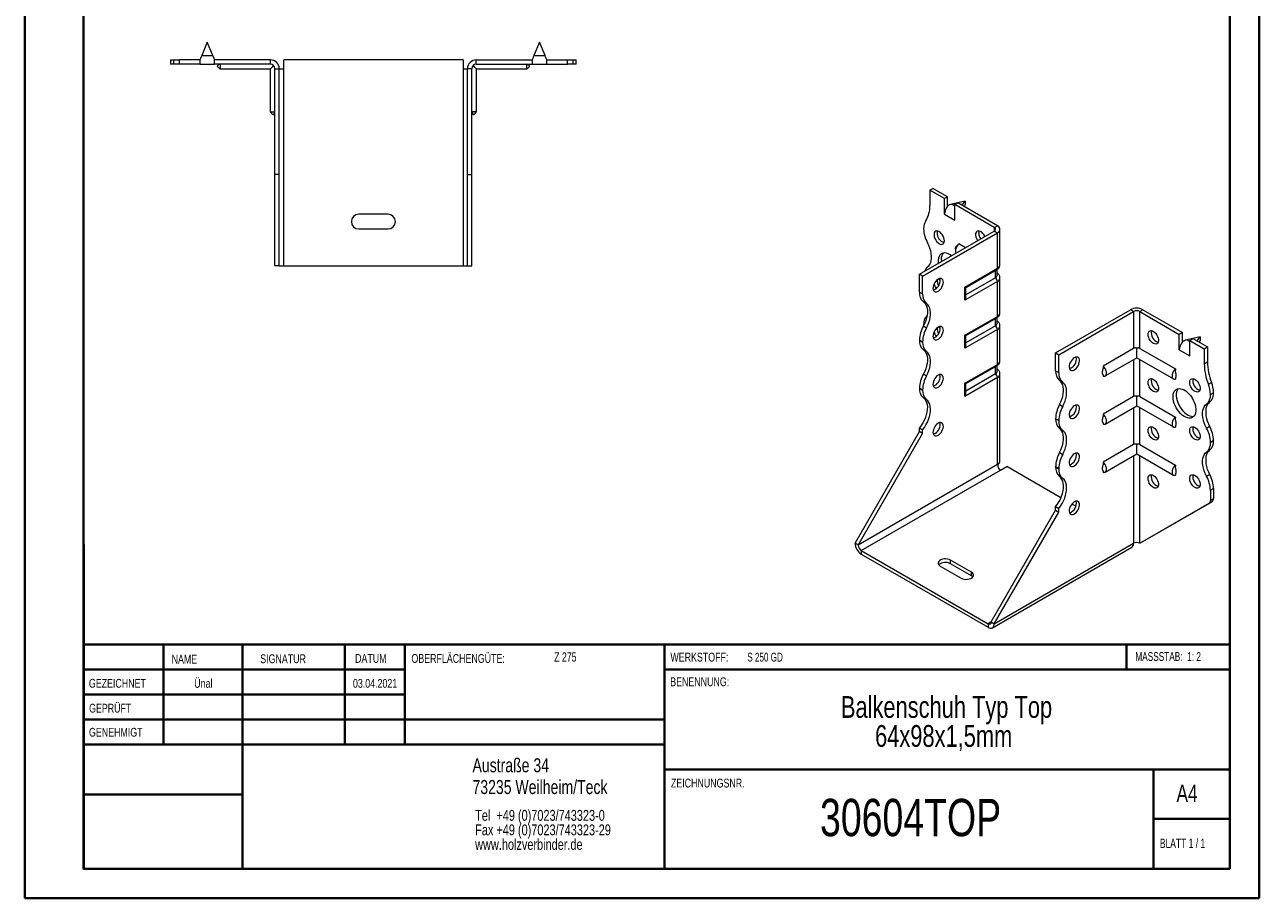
# Model space of a CAD drawing. Header units: millimetres. Extents: x 0 to 210, y 0 to 297.
# Tile 1 of 2: x 0 to 210, y 0 to 149. Entities that reach past the tile are written whole.
import ezdxf

# ---------------------------------------------------------------- set-up
doc = ezdxf.new("R2010")
doc.units = ezdxf.units.MM
doc.styles.add('SLDTEXTSTYLE0', font='TXT', dxfattribs={"width": 0.75})
doc.styles.add('SLDTEXTSTYLE1', font='TXT', dxfattribs={"width": 0.681818})
doc.styles.add('SLDTEXTSTYLE2', font='TXT', dxfattribs={"width": 0.7})
doc.styles.add('SLDTEXTSTYLE3', font='TXT', dxfattribs={"width": 0.6875})

# ---------------------------------------------------------------- blocks, each defined once
blk = doc.blocks.new('SW_NOTE_0')
at = {"color": 0, "linetype": 'Continuous', "lineweight": 0, "char_height": 1.8521, "attachment_point": 1, "style": 'SLDTEXTSTYLE0'}
for s, insert in [('Tel  +49 (0)7023/743323-0', (0, 2.39)), ('Fax +49 (0)7023/743323-29', (0, -0.08)), ('www.holzverbinder.de', (0, -2.55))]:
    blk.add_mtext(s, dxfattribs=dict(at, insert=insert))
blk = doc.blocks.new('SW_NOTE_1')
at = {"color": 0, "linetype": 'Continuous', "lineweight": 0, "char_height": 3.7042, "attachment_point": 2, "style": 'SLDTEXTSTYLE0'}
for s, insert in [('Balkenschuh Typ Top', (24.66, 4.77)), ('64x98x1,5mm', (24.17, -0.16))]:
    blk.add_mtext(s, dxfattribs=dict(at, insert=insert))

msp = doc.modelspace()

# ---------------------------------------------------------------- linework, layer by layer
at = {"color": 7, "linetype": 'Continuous', "lineweight": 40}
for p, q in [((0.08, 0.21), (0.08, 297.21)), ((210.08, 0.21), (210.08, 297.21)), ((10.08, 5.21), (10.08, 292.21)), ((205.08, 5.21), (205.08, 292.21)), ((10.11, 60.37), (10.11, 5.12)), ((205.08, 43.37), (10.11, 43.37)), ((23.71, 43.37), (23.71, 26.37)), ((37.1, 43.37), (37.1, 5.12)), ((54.51, 43.37), (54.51, 26.37)), ((64.71, 26.37), (64.71, 43.37)), ((108.91, 43.37), (108.91, 5.12)), ((187.47, 39.12), (187.47, 43.37)), ((64.71, 39.1), (10.11, 39.1)), ((205.08, 39.12), (108.91, 39.12)), ((64.71, 34.87), (10.11, 34.87)), ((108.91, 30.62), (10.11, 30.62)), ((108.91, 26.37), (10.11, 26.37)), ((108.91, 22.12), (205.08, 22.12)), ((192.08, 5.21), (192.08, 22.21)), ((37.1, 17.87), (10.11, 17.87)), ((10.11, 13.71), (10.08, 13.71)), ((205.08, 13.71), (192.08, 13.71)), ((10.11, 9.46), (10.08, 9.46)), ((10.08, 5.21), (205.08, 5.21)), ((205.08, 5.21), (180.99, 5.21)), ((0.08, 0.21), (210.08, 0.21))]:
    msp.add_line(p, q, dxfattribs=at)
at = {"color": 7, "linetype": 'Continuous', "lineweight": 15}
for p, q in [((31.14, 145.74), (30.2, 143.49)), ((32.08, 143.49), (31.14, 145.74)), ((87.64, 145.74), (86.7, 143.49)), ((88.58, 143.49), (87.64, 145.74)), ((30.2, 143.49), (32.08, 143.49)), ((86.7, 143.49), (88.58, 143.49)), ((24.89, 142.74), (24.89, 141.99)), ((24.89, 142.74), (25.39, 142.74)), ((25.39, 141.99), (24.89, 141.99)), ((25.39, 142.74), (25.39, 141.99)), ((25.39, 142.74), (26.39, 142.74)), ((26.39, 141.99), (25.39, 141.99)), ((26.39, 141.99), (26.39, 142.74)), ((29.89, 142.74), (26.39, 142.74)), ((29.89, 141.99), (26.39, 141.99)), ((29.89, 142.74), (29.89, 141.99)), ((29.89, 141.99), (32.39, 141.99)), ((41.89, 142.74), (32.39, 142.74)), ((32.39, 141.99), (32.39, 142.74)), ((41.89, 141.99), (32.39, 141.99)), ((33.34, 141.19), (41.84, 141.19)), ((41.84, 141.19), (41.84, 133.93)), ((41.89, 141.99), (41.89, 142.74)), ((42.64, 141.24), (43.39, 141.24)), ((42.64, 123.24), (42.64, 141.24)), ((43.39, 123.24), (43.39, 141.24)), ((43.39, 141.24), (44.14, 141.24)), ((44.14, 141.24), (44.14, 142.74)), ((74.64, 142.74), (44.14, 142.74)), ((44.14, 107.74), (44.14, 141.24)), ((74.64, 142.74), (74.64, 141.24)), ((74.64, 141.24), (74.64, 107.74)), ((74.64, 141.24), (75.39, 141.24)), ((76.14, 141.24), (75.39, 141.24)), ((75.39, 123.24), (75.39, 141.24)), ((76.14, 123.24), (76.14, 141.24)), ((76.89, 141.99), (76.89, 142.74)), ((76.89, 142.74), (86.39, 142.74)), ((76.89, 141.99), (86.39, 141.99)), ((76.94, 141.19), (85.44, 141.19)), ((76.94, 133.93), (76.94, 141.19)), ((86.39, 142.74), (86.39, 141.99)), ((86.39, 141.99), (88.89, 141.99)), ((88.89, 141.99), (88.89, 142.74)), ((88.89, 142.74), (92.39, 142.74)), ((88.89, 141.99), (92.39, 141.99)), ((92.39, 141.99), (92.39, 142.74)), ((92.39, 142.74), (93.39, 142.74)), ((93.39, 141.99), (92.39, 141.99)), ((93.39, 141.99), (93.39, 142.74)), ((93.39, 142.74), (93.89, 142.74)), ((93.89, 141.99), (93.39, 141.99)), ((93.89, 141.99), (93.89, 142.74)), ((43.39, 123.24), (42.64, 123.24)), ((42.64, 107.74), (42.64, 123.24)), ((43.39, 107.74), (43.39, 123.24)), ((75.39, 123.24), (76.14, 123.24)), ((75.39, 107.74), (75.39, 123.24)), ((76.14, 107.74), (76.14, 123.24)), ((154.04, 120.58), (154.57, 120.88)), ((154.04, 120.58), (154.04, 118.01)), ((156.52, 119.15), (154.04, 120.58)), ((157.05, 119.45), (154.57, 120.88)), ((157.05, 119.45), (156.52, 119.15)), ((156.52, 116.49), (156.52, 119.15)), ((157.05, 117.86), (157.05, 119.45)), ((160.05, 118.74), (157.8, 118.2)), ((157.8, 118.2), (158.28, 117.92)), ((158.28, 118.13), (158.81, 118.43)), ((158.28, 115.47), (158.28, 118.13)), ((165, 114.25), (158.28, 118.13)), ((165.53, 114.55), (158.81, 118.43)), ((159.54, 118.02), (160.05, 118.74)), ((160.05, 118.13), (159.85, 117.84)), ((160.05, 118.74), (160.05, 118.13)), ((61.89, 116.49), (56.89, 116.49)), ((156.52, 116.49), (158.28, 115.47)), ((56.89, 113.99), (61.89, 113.99)), ((152.27, 106.29), (165, 113.64)), ((165, 114.25), (165.53, 114.55)), ((165, 114.25), (165, 113.64)), ((165, 113.64), (165.53, 113.33)), ((165.97, 107.92), (165.97, 113.94)), ((152.8, 105.98), (165.53, 113.33)), ((160.09, 110.8), (158.96, 111.46)), ((165.53, 107.31), (165.53, 113.33)), ((43.39, 107.74), (42.64, 107.74)), ((43.39, 107.74), (44.14, 107.74)), ((44.14, 107.74), (74.64, 107.74)), ((74.64, 107.74), (75.39, 107.74)), ((75.39, 107.74), (76.14, 107.74)), ((160.01, 104.12), (165.53, 107.31)), ((165.47, 106.08), (165.47, 107.11)), ((152.8, 105.98), (152.27, 106.29)), ((152.27, 103.25), (152.27, 106.29)), ((152.8, 102.94), (152.8, 105.98)), ((165.53, 105.06), (160.01, 101.87)), ((160.15, 104.03), (165.43, 107.08)), ((165.18, 105.67), (160.15, 102.77)), ((165.18, 105.67), (165.18, 106.93)), ((165.53, 99.14), (165.53, 105.06)), ((165.97, 99.75), (165.97, 105.67)), ((152.27, 103.25), (152.8, 102.94)), ((160.01, 101.87), (160.01, 104.12)), ((160.15, 102.36), (160.15, 104.03)), ((153.48, 101.29), (152.95, 101.59)), ((160.01, 95.95), (165.53, 99.14)), ((160.15, 95.87), (165.43, 98.91)), ((165.18, 97.51), (165.18, 98.77)), ((165.47, 97.92), (165.47, 98.94)), ((175.43, 92.92), (188.16, 100.27)), ((175.96, 92.61), (188.69, 99.96)), ((188.69, 99.96), (188.16, 100.27)), ((188.69, 99.96), (188.69, 93.68)), ((189.75, 99.96), (190.28, 100.27)), ((189.75, 93.68), (189.75, 99.96)), ((189.75, 99.96), (196.47, 96.08)), ((190.28, 100.27), (197, 96.39)), ((152.95, 97.51), (153.48, 97.21)), ((152.98, 97.71), (152.98, 97.57)), ((165.53, 96.9), (160.01, 93.71)), ((165.18, 97.51), (160.15, 94.61)), ((165.53, 90.98), (165.53, 96.9)), ((165.97, 91.59), (165.97, 97.51)), ((152.8, 94.77), (152.27, 95.08)), ((152.27, 95.08), (152.8, 94.77)), ((152.27, 95.08), (152.27, 95.08)), ((152.8, 94.77), (152.8, 94.77)), ((160.01, 93.71), (160.01, 95.95)), ((160.15, 94.2), (160.15, 95.87)), ((197, 96.39), (196.47, 96.08)), ((196.47, 93.43), (196.47, 96.08)), ((197, 94.8), (197, 96.39)), ((200, 95.67), (197.75, 95.14)), ((197.75, 95.14), (198.24, 94.86)), ((198.24, 95.06), (198.77, 95.37)), ((198.24, 92.41), (198.24, 95.06)), ((198.24, 95.06), (200.71, 93.63)), ((198.77, 95.37), (201.24, 93.94)), ((199.49, 94.95), (200, 95.67)), ((200, 95.06), (199.8, 94.77)), ((200, 95.67), (200, 95.06)), ((153.48, 93.12), (152.95, 93.43)), ((175.43, 92.92), (175.96, 92.61)), ((175.43, 89.88), (175.43, 92.92)), ((175.96, 89.57), (175.96, 92.61)), ((188.69, 93.68), (183.52, 90.69)), ((189.22, 92.1), (189.22, 93.73)), ((189.75, 93.68), (195.8, 90.19)), ((196.47, 93.43), (198.24, 92.41)), ((200.71, 93.63), (201.24, 93.94)), ((200.71, 93.63), (200.71, 91.07)), ((201.24, 93.94), (201.24, 91.38)), ((160.01, 87.79), (165.53, 90.98)), ((160.15, 87.7), (165.43, 90.75)), ((165.18, 89.34), (165.18, 90.6)), ((165.47, 89.75), (165.47, 90.78)), ((183.85, 89), (189.22, 92.1)), ((188.69, 91.79), (188.69, 85.51)), ((189.22, 92.1), (195.46, 88.5)), ((189.75, 85.51), (189.75, 91.79)), ((200.71, 91.07), (201.24, 91.38)), ((152.95, 89.35), (153.48, 89.04)), ((165.53, 88.73), (160.01, 85.54)), ((165.18, 89.34), (160.15, 86.44)), ((165.53, 73.93), (165.53, 88.73)), ((165.97, 74.54), (165.97, 89.34)), ((175.43, 89.88), (175.96, 89.57)), ((176.64, 87.92), (176.11, 88.23)), ((183.52, 89.18), (183.52, 88.97)), ((195.8, 88.68), (195.8, 88.46)), ((152.8, 86.61), (152.27, 86.92)), ((152.27, 86.91), (152.27, 86.92)), ((152.27, 86.91), (152.8, 86.61)), ((152.8, 86.61), (152.8, 86.61)), ((160.01, 85.54), (160.01, 87.79)), ((160.15, 86.03), (160.15, 87.7)), ((201.42, 87.61), (201.95, 87.91)), ((201.77, 85.88), (202.3, 86.18)), ((153.48, 84.96), (152.95, 85.26)), ((176.11, 84.14), (176.64, 83.84)), ((188.69, 85.51), (183.52, 82.53)), ((189.22, 83.93), (189.22, 85.57)), ((189.75, 85.51), (195.8, 82.02)), ((201.63, 84.53), (201.1, 84.23)), ((183.85, 80.83), (189.22, 83.93)), ((188.69, 83.63), (188.69, 77.35)), ((189.22, 83.93), (195.46, 80.33)), ((189.75, 77.35), (189.75, 83.63)), ((152.27, 80.16), (152.8, 79.86)), ((152.27, 79.55), (152.27, 80.16)), ((152.8, 79.24), (152.8, 79.86)), ((175.96, 81.41), (175.43, 81.71)), ((175.43, 81.71), (175.96, 81.41)), ((175.43, 81.71), (175.43, 81.71)), ((175.96, 81.41), (175.96, 81.41)), ((176.64, 79.75), (176.11, 80.06)), ((183.52, 81.02), (183.52, 80.8)), ((195.8, 80.51), (195.8, 80.3)), ((201.1, 80.14), (201.63, 80.45)), ((141.31, 60.56), (152.27, 79.55)), ((141.84, 60.26), (152.8, 79.24)), ((152.8, 79.24), (152.27, 79.55)), ((202.3, 78.02), (201.77, 77.71)), ((201.77, 77.71), (202.3, 78.02)), ((201.77, 77.71), (201.77, 77.71)), ((202.3, 78.02), (202.3, 78.02)), ((176.11, 75.98), (176.64, 75.67)), ((188.69, 77.35), (183.52, 74.36)), ((183.85, 72.67), (189.22, 75.77)), ((189.22, 75.77), (189.22, 77.4)), ((189.22, 75.77), (195.46, 72.16)), ((189.75, 77.35), (195.8, 73.86)), ((201.63, 76.37), (201.1, 76.06)), ((165.53, 73.93), (141.84, 60.26)), ((166.06, 73.01), (167.12, 73.63)), ((176.34, 68.3), (167.12, 73.63)), ((175.96, 73.24), (175.43, 73.55)), ((175.43, 73.55), (175.96, 73.24)), ((175.43, 73.55), (175.43, 73.55)), ((188.69, 75.46), (188.69, 60.56)), ((189.75, 60.56), (189.75, 75.46)), ((142.37, 59.34), (166.06, 73.01)), ((175.96, 73.24), (175.96, 73.24)), ((176.64, 71.59), (176.11, 71.9)), ((183.52, 72.85), (183.52, 72.64)), ((195.8, 72.35), (195.8, 72.13)), ((201.1, 71.98), (201.63, 72.28)), ((202.3, 69.85), (201.77, 69.55)), ((201.77, 69.55), (201.77, 67.84)), ((202.3, 69.85), (202.3, 68.15)), ((178.86, 66.85), (178.19, 67.24)), ((189.75, 60.56), (201.56, 67.38)), ((190.28, 60.87), (202.09, 67.69)), ((202.09, 67.69), (201.56, 67.38)), ((201.77, 67.84), (202.3, 68.15)), ((164.47, 47.19), (175.43, 66.18)), ((165, 46.89), (175.96, 65.87)), ((175.43, 66.8), (175.96, 66.49)), ((175.43, 66.18), (175.43, 66.8)), ((175.43, 66.18), (175.96, 65.87)), ((175.96, 65.87), (175.96, 66.49)), ((141.84, 60.26), (141.31, 60.56)), ((142.37, 59.34), (163.94, 46.89)), ((142.37, 59.34), (142.37, 58.73)), ((164.69, 46.2), (188.38, 59.88)), ((165, 46.89), (188.69, 60.56)), ((188.69, 60.56), (188.69, 60.56)), ((189.75, 60.56), (190.28, 60.87)), ((142.37, 58.73), (163.94, 46.28)), ((161.11, 55.66), (157.58, 57.71)), ((157.58, 57.09), (157.58, 57.71)), ((161.11, 55.05), (157.58, 57.09)), ((155.81, 56.68), (159.34, 54.64)), ((161.11, 55.05), (161.11, 55.66)), ((164.47, 47.19), (163.94, 46.89)), ((163.94, 46.89), (163.94, 46.28)), ((164.47, 47.19), (165, 46.89))]:
    msp.add_line(p, q, dxfattribs=at)
at = {"color": 7, "linetype": 'Continuous', "lineweight": 0}
for p, q in [((64.71, 39.12), (10.11, 39.12)), ((23.71, 5.21), (23.71, 5.12)), ((54.51, 5.21), (54.51, 5.12))]:
    msp.add_line(p, q, dxfattribs=at)
at = {"color": 7, "linetype": 'Continuous', "lineweight": 15, "flags": 128}
for points in [[(30.2, 143.49), (30.09, 143.23), (29.99, 142.98), (29.89, 142.74)], [(32.39, 142.74), (32.29, 142.98), (32.19, 143.23), (32.08, 143.49)], [(86.7, 143.49), (86.59, 143.23), (86.49, 142.98), (86.39, 142.74)], [(88.89, 142.74), (88.79, 142.98), (88.69, 143.23), (88.58, 143.49)], [(41.84, 141.19), (41.86, 141.21), (41.91, 141.26), (42, 141.35), (42.11, 141.46), (42.26, 141.61), (42.42, 141.77)], [(76.94, 141.19), (76.92, 141.21), (76.87, 141.26), (76.78, 141.35), (76.67, 141.46), (76.52, 141.61), (76.36, 141.77)], [(156.52, 112), (156.49, 112.25), (156.42, 112.51), (156.31, 112.78), (156.16, 113.03), (155.98, 113.25), (155.79, 113.43), (155.58, 113.56), (155.38, 113.64), (155.19, 113.65), (155.03, 113.6), (154.89, 113.5), (154.8, 113.34), (154.75, 113.14), (154.75, 112.9), (154.8, 112.64), (154.89, 112.38), (155.03, 112.12), (155.19, 111.88), (155.38, 111.68), (155.58, 111.52), (155.79, 111.42), (155.98, 111.37), (156.16, 111.39), (156.31, 111.46), (156.42, 111.6), (156.49, 111.78), (156.52, 112)], [(155.33, 113.65), (155.3, 113.55), (155.28, 113.33)], [(163.41, 112.72), (163.38, 112.78), (163.23, 113.03), (163.05, 113.25), (162.86, 113.43), (162.65, 113.56), (162.45, 113.64), (162.26, 113.65), (162.1, 113.61), (161.97, 113.5), (161.87, 113.34), (161.83, 113.14), (161.83, 112.9), (161.87, 112.64), (161.97, 112.38), (162.1, 112.12), (162.17, 112)], [(162.4, 113.65), (162.37, 113.55), (162.35, 113.33)], [(153.66, 107.53), (153.87, 107.72), (154.05, 107.97), (154.19, 108.27), (154.28, 108.61), (154.33, 108.98), (154.33, 109.39), (154.28, 109.82), (154.19, 110.26), (154.05, 110.71), (153.87, 111.17), (153.66, 111.61)], [(157.73, 109.43), (157.47, 109.61), (157.18, 109.77), (156.89, 109.87), (156.6, 109.92), (156.34, 109.9), (156.11, 109.83), (155.9, 109.7), (155.73, 109.52), (155.6, 109.29), (155.51, 109.01), (155.46, 108.7), (155.46, 108.36), (155.48, 108.14)], [(155.99, 108.84), (156.01, 108.48), (156.01, 108.45)], [(155.46, 105.47), (155.25, 105.33), (155.06, 105.13), (154.89, 104.9), (154.75, 104.65), (154.64, 104.39), (154.59, 104.13), (154.57, 103.88), (154.61, 103.67), (154.69, 103.5), (154.81, 103.38), (154.97, 103.32), (155.15, 103.32), (155.35, 103.38), (155.56, 103.5), (155.76, 103.67), (155.94, 103.88), (156.1, 104.12), (156.22, 104.38), (156.3, 104.65), (156.34, 104.9), (156.33, 105.13), (156.27, 105.32), (156.16, 105.47), (156.02, 105.56), (155.85, 105.59), (155.66, 105.56), (155.46, 105.47)], [(154.93, 103.74), (154.72, 103.65), (154.62, 103.62)], [(152.95, 101.59), (153.17, 101.4), (153.34, 101.15), (153.48, 100.86), (153.57, 100.52), (153.62, 100.14), (153.62, 99.74), (153.57, 99.31), (153.48, 98.86), (153.34, 98.41), (153.17, 97.96), (152.95, 97.51)], [(153.48, 97.21), (153.7, 97.65), (153.87, 98.1), (154.01, 98.56), (154.1, 99), (154.15, 99.43), (154.15, 99.84), (154.1, 100.21), (154.01, 100.55), (153.87, 100.85), (153.7, 101.09), (153.48, 101.29)], [(155.46, 97.31), (155.25, 97.16), (155.06, 96.97), (154.89, 96.74), (154.75, 96.49), (154.64, 96.22), (154.59, 95.96), (154.57, 95.72), (154.61, 95.5), (154.69, 95.33), (154.81, 95.21), (154.97, 95.15), (155.15, 95.15), (155.35, 95.21), (155.56, 95.33), (155.76, 95.5), (155.94, 95.71), (156.1, 95.96), (156.22, 96.22), (156.3, 96.48), (156.34, 96.74), (156.33, 96.96), (156.27, 97.16), (156.16, 97.3), (156.02, 97.39), (155.85, 97.43), (155.66, 97.4), (155.46, 97.31)], [(191.16, 96.08), (191.19, 96.3), (191.26, 96.49), (191.37, 96.62), (191.52, 96.7), (191.7, 96.71), (191.9, 96.67), (192.1, 96.56), (192.3, 96.4), (192.49, 96.2), (192.66, 95.96), (192.79, 95.71), (192.88, 95.44), (192.93, 95.18), (192.93, 94.95), (192.88, 94.74), (192.79, 94.58), (192.66, 94.48), (192.49, 94.43), (192.3, 94.45), (192.1, 94.52), (191.9, 94.66), (191.7, 94.84), (191.52, 95.06), (191.37, 95.31), (191.26, 95.57), (191.19, 95.83), (191.16, 96.08)], [(154.93, 95.57), (154.72, 95.48), (154.62, 95.46)], [(152.95, 93.43), (153.17, 93.23), (153.34, 92.99), (153.48, 92.69), (153.57, 92.35), (153.62, 91.98), (153.62, 91.57), (153.57, 91.14), (153.48, 90.7), (153.34, 90.24), (153.17, 89.79), (152.95, 89.35)], [(153.48, 89.04), (153.7, 89.49), (153.87, 89.94), (154.01, 90.39), (154.1, 90.84), (154.15, 91.27), (154.15, 91.67), (154.1, 92.05), (154.01, 92.39), (153.87, 92.68), (153.7, 92.93), (153.48, 93.12)], [(178.61, 92.1), (178.41, 91.96), (178.22, 91.76), (178.05, 91.54), (177.9, 91.28), (177.8, 91.02), (177.74, 90.76), (177.73, 90.51), (177.77, 90.3), (177.85, 90.13), (177.97, 90.01), (178.13, 89.95), (178.31, 89.95), (178.51, 90.01), (178.72, 90.13), (178.92, 90.3), (179.1, 90.51), (179.26, 90.75), (179.38, 91.01), (179.46, 91.28), (179.5, 91.53), (179.48, 91.76), (179.43, 91.95), (179.32, 92.1), (179.18, 92.19), (179.01, 92.22), (178.82, 92.19), (178.61, 92.1)], [(155.46, 89.14), (155.25, 89), (155.06, 88.8), (154.89, 88.57), (154.75, 88.32), (154.64, 88.06), (154.59, 87.79), (154.57, 87.55), (154.61, 87.34), (154.69, 87.17), (154.81, 87.05), (154.97, 86.99), (155.15, 86.99), (155.35, 87.05), (155.56, 87.17), (155.76, 87.34), (155.94, 87.55), (156.1, 87.79), (156.22, 88.05), (156.3, 88.32), (156.34, 88.57), (156.33, 88.8), (156.27, 88.99), (156.16, 89.14), (156.02, 89.23), (155.85, 89.26), (155.66, 89.23), (155.46, 89.14)], [(176.11, 84.14), (176.32, 84.59), (176.5, 85.04), (176.64, 85.49), (176.73, 85.94), (176.78, 86.37), (176.78, 86.77), (176.73, 87.15), (176.64, 87.49), (176.5, 87.78), (176.32, 88.03), (176.11, 88.23)], [(191.16, 87.92), (191.19, 88.14), (191.26, 88.32), (191.37, 88.45), (191.52, 88.53), (191.7, 88.55), (191.9, 88.5), (192.1, 88.4), (192.3, 88.24), (192.49, 88.04), (192.66, 87.8), (192.79, 87.54), (192.88, 87.28), (192.93, 87.02), (192.93, 86.78), (192.88, 86.58), (192.79, 86.42), (192.66, 86.31), (192.49, 86.27), (192.3, 86.28), (192.1, 86.36), (191.9, 86.49), (191.7, 86.67), (191.52, 86.89), (191.37, 87.14), (191.26, 87.4), (191.19, 87.67), (191.16, 87.92)], [(198.24, 87.92), (198.26, 88.14), (198.33, 88.32), (198.44, 88.45), (198.59, 88.53), (198.77, 88.55), (198.97, 88.5), (199.17, 88.4), (199.37, 88.24), (199.56, 88.04), (199.73, 87.8), (199.86, 87.54), (199.95, 87.28), (200, 87.02), (200, 86.78), (199.95, 86.58), (199.86, 86.42), (199.73, 86.31), (199.56, 86.27), (199.37, 86.28), (199.17, 86.36), (198.97, 86.49), (198.77, 86.67), (198.59, 86.89), (198.44, 87.14), (198.33, 87.41), (198.26, 87.67), (198.24, 87.92)], [(154.93, 87.41), (154.72, 87.32), (154.62, 87.29)], [(176.64, 83.84), (176.85, 84.28), (177.03, 84.73), (177.17, 85.19), (177.26, 85.63), (177.31, 86.06), (177.31, 86.47), (177.26, 86.84), (177.17, 87.18), (177.03, 87.48), (176.85, 87.73), (176.64, 87.92)], [(195.41, 85.47), (195.43, 85.8), (195.5, 86.09), (195.61, 86.35), (195.76, 86.56), (195.95, 86.71), (196.17, 86.81), (196.42, 86.85), (196.69, 86.84), (196.98, 86.76), (197.28, 86.63), (197.57, 86.45), (197.87, 86.21), (198.15, 85.93), (198.41, 85.62), (198.65, 85.27), (198.85, 84.91), (199.02, 84.53), (199.16, 84.14), (199.25, 83.76), (199.29, 83.4), (199.29, 83.05), (199.25, 82.74), (199.16, 82.46), (199.02, 82.23), (198.85, 82.05), (198.65, 81.92), (198.41, 81.85), (198.15, 81.84), (197.87, 81.88), (197.57, 81.99), (197.28, 82.14), (196.98, 82.35), (196.69, 82.61), (196.42, 82.91), (196.17, 83.24), (195.95, 83.6), (195.76, 83.97), (195.61, 84.35), (195.5, 84.74), (195.43, 85.11), (195.41, 85.47)], [(196.27, 86.84), (196.21, 86.76), (196.08, 86.53), (195.99, 86.26), (195.94, 85.94), (195.94, 85.6), (195.99, 85.23), (196.08, 84.85), (196.21, 84.47), (196.38, 84.09), (196.59, 83.72), (196.83, 83.38), (197.09, 83.06), (197.37, 82.78), (197.66, 82.55), (197.96, 82.36), (198.25, 82.23), (198.54, 82.16), (198.81, 82.14), (198.97, 82.16)], [(152.95, 85.26), (153.17, 85.06), (153.35, 84.8), (153.49, 84.49), (153.58, 84.14), (153.62, 83.74), (153.61, 83.31), (153.55, 82.86), (153.44, 82.4), (153.29, 81.93), (153.09, 81.46), (152.85, 81.01), (152.58, 80.57), (152.27, 80.16)], [(152.8, 79.86), (153.11, 80.27), (153.38, 80.7), (153.62, 81.16), (153.82, 81.62), (153.97, 82.09), (154.08, 82.56), (154.14, 83.01), (154.15, 83.43), (154.11, 83.83), (154.02, 84.19), (153.89, 84.5), (153.7, 84.76), (153.48, 84.96)], [(178.61, 83.94), (178.41, 83.79), (178.22, 83.6), (178.05, 83.37), (177.9, 83.12), (177.8, 82.85), (177.74, 82.59), (177.73, 82.35), (177.77, 82.13), (177.85, 81.96), (177.97, 81.84), (178.13, 81.78), (178.31, 81.78), (178.51, 81.84), (178.72, 81.96), (178.92, 82.13), (179.1, 82.34), (179.26, 82.59), (179.38, 82.85), (179.46, 83.11), (179.5, 83.37), (179.48, 83.6), (179.43, 83.79), (179.32, 83.94), (179.18, 84.03), (179.01, 84.06), (178.82, 84.03), (178.61, 83.94)], [(201.1, 80.14), (200.88, 80.59), (200.7, 81.04), (200.57, 81.49), (200.47, 81.94), (200.43, 82.37), (200.43, 82.77), (200.47, 83.15), (200.57, 83.49), (200.7, 83.78), (200.88, 84.03), (201.1, 84.23)], [(201.63, 84.53), (201.41, 84.34), (201.23, 84.09), (201.1, 83.79), (201, 83.45), (200.96, 83.08), (200.96, 82.67), (201, 82.24), (201.1, 81.8), (201.23, 81.35), (201.41, 80.89), (201.63, 80.45)], [(155.46, 80.97), (155.25, 80.83), (155.06, 80.64), (154.89, 80.41), (154.75, 80.15), (154.64, 79.89), (154.59, 79.63), (154.57, 79.39), (154.61, 79.17), (154.69, 79), (154.81, 78.88), (154.97, 78.82), (155.15, 78.82), (155.35, 78.88), (155.56, 79), (155.76, 79.17), (155.94, 79.38), (156.1, 79.62), (156.22, 79.89), (156.3, 80.15), (156.34, 80.4), (156.33, 80.63), (156.27, 80.83), (156.16, 80.97), (156.02, 81.06), (155.85, 81.1), (155.66, 81.07), (155.46, 80.97)], [(176.11, 75.98), (176.32, 76.42), (176.5, 76.88), (176.64, 77.33), (176.73, 77.77), (176.78, 78.2), (176.78, 78.61), (176.73, 78.98), (176.64, 79.32), (176.5, 79.62), (176.32, 79.87), (176.11, 80.06)], [(191.16, 79.75), (191.19, 79.97), (191.26, 80.16), (191.37, 80.29), (191.52, 80.36), (191.7, 80.38), (191.9, 80.34), (192.1, 80.23), (192.3, 80.07), (192.49, 79.87), (192.66, 79.63), (192.79, 79.38), (192.88, 79.11), (192.93, 78.85), (192.93, 78.62), (192.88, 78.41), (192.79, 78.25), (192.66, 78.15), (192.49, 78.1), (192.3, 78.12), (192.1, 78.19), (191.9, 78.32), (191.7, 78.51), (191.52, 78.73), (191.37, 78.98), (191.26, 79.24), (191.19, 79.5), (191.16, 79.75)], [(198.24, 79.75), (198.26, 79.97), (198.33, 80.16), (198.44, 80.29), (198.59, 80.37), (198.77, 80.38), (198.97, 80.34), (199.17, 80.23), (199.37, 80.07), (199.56, 79.87), (199.73, 79.63), (199.86, 79.38), (199.95, 79.11), (200, 78.85), (200, 78.62), (199.95, 78.41), (199.86, 78.25), (199.73, 78.15), (199.56, 78.1), (199.37, 78.12), (199.17, 78.19), (198.97, 78.33), (198.77, 78.51), (198.59, 78.73), (198.44, 78.98), (198.33, 79.24), (198.26, 79.5), (198.24, 79.75)], [(154.93, 79.24), (154.72, 79.15), (154.62, 79.13)], [(176.64, 75.67), (176.85, 76.12), (177.03, 76.57), (177.17, 77.02), (177.26, 77.47), (177.31, 77.9), (177.31, 78.3), (177.26, 78.68), (177.17, 79.02), (177.03, 79.31), (176.85, 79.56), (176.64, 79.75)], [(178.61, 75.77), (178.41, 75.63), (178.22, 75.43), (178.05, 75.2), (177.9, 74.95), (177.8, 74.69), (177.74, 74.43), (177.73, 74.18), (177.77, 73.97), (177.85, 73.8), (177.97, 73.68), (178.13, 73.62), (178.31, 73.62), (178.51, 73.68), (178.72, 73.8), (178.92, 73.97), (179.1, 74.18), (179.26, 74.42), (179.38, 74.68), (179.46, 74.95), (179.5, 75.2), (179.48, 75.43), (179.43, 75.62), (179.32, 75.77), (179.18, 75.86), (179.01, 75.89), (178.82, 75.86), (178.61, 75.77)], [(201.1, 71.98), (200.88, 72.42), (200.7, 72.87), (200.57, 73.33), (200.47, 73.77), (200.43, 74.2), (200.43, 74.61), (200.47, 74.98), (200.57, 75.32), (200.7, 75.62), (200.88, 75.86), (201.1, 76.06)], [(201.63, 76.37), (201.41, 76.17), (201.23, 75.92), (201.1, 75.63), (201, 75.29), (200.96, 74.91), (200.96, 74.51), (201, 74.08), (201.1, 73.63), (201.23, 73.18), (201.41, 72.73), (201.63, 72.28)], [(175.43, 66.8), (175.74, 67.2), (176.01, 67.64), (176.25, 68.09), (176.45, 68.56), (176.6, 69.03), (176.71, 69.5), (176.77, 69.95), (176.78, 70.37), (176.74, 70.77), (176.65, 71.12), (176.51, 71.43), (176.33, 71.69), (176.11, 71.9)], [(175.96, 66.49), (176.27, 66.9), (176.54, 67.33), (176.78, 67.79), (176.98, 68.26), (177.13, 68.73), (177.24, 69.19), (177.3, 69.64), (177.31, 70.07), (177.27, 70.46), (177.18, 70.82), (177.04, 71.13), (176.86, 71.39), (176.64, 71.59)], [(191.16, 71.59), (191.19, 71.81), (191.26, 71.99), (191.37, 72.12), (191.52, 72.2), (191.7, 72.22), (191.9, 72.17), (192.1, 72.07), (192.3, 71.91), (192.49, 71.7), (192.66, 71.47), (192.79, 71.21), (192.88, 70.95), (192.93, 70.69), (192.93, 70.45), (192.88, 70.25), (192.79, 70.09), (192.66, 69.98), (192.49, 69.94), (192.3, 69.95), (192.1, 70.03), (191.9, 70.16), (191.7, 70.34), (191.52, 70.56), (191.37, 70.81), (191.26, 71.07), (191.19, 71.34), (191.16, 71.59)], [(198.24, 71.59), (198.26, 71.81), (198.33, 71.99), (198.44, 72.12), (198.59, 72.2), (198.77, 72.22), (198.97, 72.17), (199.17, 72.07), (199.37, 71.91), (199.56, 71.71), (199.73, 71.47), (199.86, 71.21), (199.95, 70.95), (200, 70.69), (200, 70.45), (199.95, 70.25), (199.86, 70.09), (199.73, 69.98), (199.56, 69.94), (199.37, 69.95), (199.17, 70.03), (198.97, 70.16), (198.77, 70.34), (198.59, 70.56), (198.44, 70.81), (198.33, 71.07), (198.26, 71.34), (198.24, 71.59)], [(178.61, 67.61), (178.41, 67.46), (178.22, 67.27), (178.05, 67.04), (177.9, 66.79), (177.8, 66.52), (177.74, 66.26), (177.73, 66.02), (177.77, 65.8), (177.85, 65.63), (177.97, 65.51), (178.13, 65.45), (178.31, 65.45), (178.51, 65.51), (178.72, 65.63), (178.92, 65.8), (179.1, 66.01), (179.26, 66.26), (179.38, 66.52), (179.46, 66.78), (179.5, 67.04), (179.48, 67.27), (179.43, 67.46), (179.32, 67.6), (179.18, 67.7), (179.01, 67.73), (178.82, 67.7), (178.61, 67.61)], [(157.58, 57.71), (157.34, 57.81), (157.07, 57.88), (156.77, 57.92), (156.47, 57.9), (156.18, 57.85), (155.92, 57.76), (155.71, 57.64), (155.55, 57.49), (155.46, 57.32), (155.45, 57.15), (155.5, 56.98), (155.62, 56.82), (155.81, 56.68)], [(159.34, 54.64), (159.58, 54.54), (159.86, 54.46), (160.15, 54.43), (160.45, 54.44), (160.74, 54.5), (161, 54.59), (161.21, 54.71), (161.37, 54.86), (161.46, 55.02), (161.48, 55.2), (161.42, 55.37), (161.3, 55.53), (161.11, 55.66)], [(161.36, 54.85), (161.3, 54.91), (161.11, 55.05)]]:
    msp.add_lwpolyline(points, dxfattribs=at)
at = {"color": 7, "linetype": 'Continuous', "lineweight": 15}
for centre, radius, start, end in [((41.89, 141.24), 1.5, 0, 90), ((41.89, 141.24), 0.75, 0, 90), ((76.89, 141.24), 1.5, 90, 180), ((76.89, 141.24), 0.75, 90, 180), ((149.44, 117.82), 4.61, 327.7485, 2.3387), ((158.82, 116.39), 2.3, 140.2279, 177.3607), ((56.89, 115.24), 1.25, 90, 270), ((61.89, 115.24), 1.25, 270, 90), ((155.28, 114.14), 2.3, 147.7416, 182.2983), ((158.29, 114.21), 5.31, 181.7823, 209.2631), ((164.89, 113.94), 0.327, 290.7834, 69.2166), ((165.3, 113.94), 0.655, 290.7834, 69.2166), ((156.99, 113.32), 1.72, 179.583, 251.9806), ((164.22, 113.41), 1.88, 182.3667, 215.8301), ((157.57, 108.93), 1.59, 142.2302, 183.1957), ((154.6, 106.29), 1.55, 127.2348, 161.8283), ((165.29, 107.28), 0.246, 305.0133, 6.2988), ((165.22, 107.99), 0.754, 294.3747, 354.3052), ((154.06, 105.24), 1.73, 300.0386, 11.5303), ((156.93, 105.17), 1.65, 173.1889, 210.4542), ((155.05, 104.33), 1.19, 50.2146, 71.2293), ((164.97, 106.13), 0.503, 294.3747, 354.3052), ((164.76, 105.03), 0.768, 2.6055, 57.3945), ((165.22, 105.75), 0.755, 294.3782, 354.2647), ((154.23, 103.08), 1.96, 175.1643, 229.312), ((154.76, 102.78), 1.96, 175.1643, 229.312), ((156.73, 104.99), 1.99, 188.8235, 214.7158), ((154.98, 97.87), 2.01, 134.7217, 184.4767), ((165.29, 99.12), 0.246, 305.0133, 6.2988), ((165.22, 99.83), 0.754, 294.3747, 354.3052), ((189.22, 98.22), 2.31, 62.6097, 117.3903), ((189.22, 98.94), 1.15, 62.6097, 117.3903), ((157.58, 94.92), 5.31, 150.7369, 178.2177), ((158.11, 94.61), 5.31, 150.7369, 178.2177), ((154.06, 97.07), 1.73, 300.0386, 11.5303), ((156.93, 97), 1.65, 173.1889, 210.4542), ((155.05, 96.17), 1.19, 50.2146, 71.2293), ((164.97, 97.97), 0.503, 294.3747, 354.3052), ((164.76, 96.86), 0.768, 2.6055, 57.3945), ((165.22, 97.58), 0.755, 294.3782, 354.2647), ((193.37, 96.34), 1.67, 167.1674, 252.8273), ((154.23, 94.92), 1.96, 175.1625, 229.3233), ((154.76, 94.61), 1.96, 175.1625, 229.3233), ((156.73, 96.82), 1.99, 188.8235, 214.7158), ((198.77, 93.32), 2.3, 140.2279, 177.3607), ((165.29, 90.95), 0.246, 305.0133, 6.2988), ((165.22, 91.66), 0.754, 294.3747, 354.3052), ((177.29, 91.85), 1.67, 287.1728, 12.8326), ((210.47, 91.26), 9.76, 181.104, 201.9744), ((211, 91.56), 9.76, 181.104, 201.9744), ((157.58, 86.75), 5.31, 150.7369, 178.2177), ((158.11, 86.44), 5.31, 150.7369, 178.2177), ((154.06, 88.91), 1.73, 300.0386, 11.5303), ((164.97, 89.8), 0.503, 294.3747, 354.3052), ((164.76, 88.7), 0.768, 2.6055, 57.3945), ((165.22, 89.42), 0.755, 294.3782, 354.2647), ((177.38, 89.71), 1.96, 175.1643, 229.312), ((177.92, 89.41), 1.96, 175.1643, 229.312), ((193.37, 88.17), 1.67, 167.1674, 252.8273), ((200.44, 88.17), 1.67, 167.1674, 252.8273), ((154.23, 86.75), 1.96, 175.1625, 229.3233), ((154.76, 86.44), 1.96, 175.1625, 229.3233), ((196.89, 85.78), 4.88, 1.1352, 21.9715), ((200.35, 86.02), 1.96, 310.688, 4.8357), ((197.42, 86.09), 4.88, 1.1352, 21.9715), ((180.74, 81.55), 5.31, 150.7369, 178.2177), ((177.29, 83.68), 1.67, 287.1728, 12.8326), ((199.82, 85.71), 1.96, 310.688, 4.8357), ((181.27, 81.24), 5.31, 150.7369, 178.2177), ((154.06, 80.74), 1.73, 300.0386, 11.5303), ((177.38, 81.55), 1.96, 175.1625, 229.3233), ((177.91, 81.24), 1.96, 175.1625, 229.3233), ((193.37, 80), 1.67, 167.1674, 252.8273), ((200.44, 80.01), 1.67, 167.1674, 252.8273), ((196.47, 77.55), 5.31, 1.7827, 29.2674), ((197, 77.85), 5.31, 1.7827, 29.2674), ((199.82, 77.55), 1.96, 310.688, 4.8357), ((200.35, 77.85), 1.96, 310.688, 4.8357), ((180.74, 73.38), 5.31, 150.7369, 178.2177), ((181.27, 73.08), 5.31, 150.7369, 178.2177), ((177.29, 75.51), 1.67, 287.1728, 12.8326), ((165.22, 74.62), 0.754, 294.3747, 354.3052), ((166.68, 73.98), 1.15, 182.6055, 237.3945), ((177.38, 73.38), 1.96, 175.1625, 229.3233), ((177.91, 73.07), 1.96, 175.1625, 229.3233), ((193.37, 71.84), 1.67, 167.1674, 252.8273), ((200.44, 71.84), 1.67, 167.1674, 252.8273), ((196.46, 69.38), 5.31, 1.7823, 29.2631), ((196.99, 69.69), 5.31, 1.7823, 29.2631), ((177.29, 67.35), 1.67, 287.1728, 12.8326), ((201.27, 67.79), 0.503, 305.698, 5.6204), ((201.8, 68.1), 0.503, 305.698, 5.6204), ((143.62, 60.67), 2.31, 182.6055, 237.3945), ((143, 60.31), 1.15, 182.6055, 237.3945), ((187.95, 60.48), 0.739, 305.0133, 6.2988), ((189.22, 59.54), 1.15, 62.6097, 117.3903), ((156.71, 55.56), 1.76, 60.6485, 130.912), ((164.15, 47.14), 0.328, 230.7967, 9.214), ((164.36, 46.78), 0.655, 230.7967, 9.214)]:
    msp.add_arc(centre, radius, start, end, dxfattribs=at)
for centre, major_axis, ratio, start_param, end_param in [((157.8, 116.98), (1.39, 0.8), 0.717477, 1.181016, 1.704614), ((159.65, 104.32), (0.5, -0.289), 0.00007, 0.000041, 0.785439), ((159.65, 102.08), (0.354, 0.612), 0.577335, 4.71243, 5.497828), ((159.65, 96.16), (0.5, -0.289), 0.00007, 0.000041, 0.785439), ((197.75, 93.91), (1.39, 0.8), 0.717477, 1.181016, 1.704614), ((159.65, 93.91), (0.354, 0.612), 0.577335, 4.71243, 5.497828), ((159.65, 87.99), (0.5, -0.289), 0.00007, 0.000041, 0.785439), ((159.65, 85.75), (0.354, 0.612), 0.577335, 4.71243, 5.497828)]:
    msp.add_ellipse(centre, major_axis=major_axis, ratio=ratio, start_param=start_param, end_param=end_param, dxfattribs=at)
for points, knots in [([(33.34, 141.99), (33.22, 141.95), (33.05, 141.89), (32.89, 141.79), (32.85, 141.72), (32.84, 141.69), (32.84, 141.65), (32.86, 141.61), (32.92, 141.53), (33.1, 141.4), (33.24, 141.27), (33.35, 141.18)], [0, 0, 0, 0, 0.285501, 0.392615, 0.433608, 0.452355, 0.471039, 0.511905, 0.562272, 0.695299, 1, 1, 1, 1]), ([(33.34, 141.99), (33.34, 141.91), (33.34, 141.72), (33.34, 141.45), (33.34, 141.26), (33.34, 141.18), (33.34, 141.2), (33.34, 141.2)], [0, 0, 0, 0, 0.176998, 0.437531, 0.698072, 0.958614, 1, 1, 1, 1]), ([(85.43, 141.18), (85.52, 141.26), (85.65, 141.37), (85.83, 141.5), (85.92, 141.59), (85.94, 141.65), (85.94, 141.69), (85.93, 141.72), (85.9, 141.77), (85.76, 141.89), (85.59, 141.95), (85.44, 141.99)], [0, 0, 0, 0, 0.256732, 0.38695, 0.489174, 0.528771, 0.547317, 0.566204, 0.608674, 0.662214, 1, 1, 1, 1]), ([(85.44, 141.99), (85.44, 141.91), (85.44, 141.72), (85.44, 141.45), (85.44, 141.26), (85.44, 141.18), (85.44, 141.2), (85.44, 141.2)], [0, 0, 0, 0, 0.176998, 0.437531, 0.698072, 0.958614, 1, 1, 1, 1]), ([(41.83, 133.93), (41.91, 133.85), (42.02, 133.72), (42.15, 133.54), (42.23, 133.45), (42.3, 133.43), (42.34, 133.43), (42.37, 133.43), (42.42, 133.46), (42.54, 133.61), (42.59, 133.78), (42.64, 133.93)], [0, 0, 0, 0, 0.256731, 0.386951, 0.489173, 0.528771, 0.547317, 0.566205, 0.608673, 0.662214, 1, 1, 1, 1]), ([(41.85, 133.93), (41.85, 133.93), (41.86, 133.93), (42.03, 133.93), (42.25, 133.93), (42.46, 133.93), (42.58, 133.93), (42.64, 133.93)], [0, 0, 0, 0, 0.217781, 0.478083, 0.738384, 0.867317, 1, 1, 1, 1]), ([(76.14, 133.93), (76.18, 133.81), (76.24, 133.64), (76.35, 133.48), (76.41, 133.43), (76.44, 133.43), (76.48, 133.43), (76.53, 133.44), (76.6, 133.51), (76.73, 133.68), (76.86, 133.83), (76.95, 133.93)], [0, 0, 0, 0, 0.285501, 0.392616, 0.433609, 0.452355, 0.471041, 0.511905, 0.562272, 0.695299, 1, 1, 1, 1]), ([(76.93, 133.93), (76.93, 133.93), (76.92, 133.93), (76.75, 133.93), (76.53, 133.93), (76.32, 133.93), (76.2, 133.93), (76.14, 133.93)], [0, 0, 0, 0, 0.217781, 0.478083, 0.738384, 0.867317, 1, 1, 1, 1]), ([(158.81, 111.31), (158.77, 111.27), (158.68, 111.16), (158.54, 111.03), (158.43, 110.91), (158.39, 110.82), (158.37, 110.77), (158.36, 110.74), (158.35, 110.71), (158.35, 110.68), (158.35, 110.65), (158.35, 110.62), (158.36, 110.61), (158.37, 110.61), (158.37, 110.61)], [0, 0, 0, 0, 0.188459, 0.442396, 0.654057, 0.739658, 0.773076, 0.801841, 0.828617, 0.856601, 0.888626, 0.925867, 0.96442, 1, 1, 1, 1]), ([(158.96, 111.46), (158.9, 111.4), (158.76, 111.27), (158.58, 110.98), (158.43, 110.64), (158.38, 110.31), (158.4, 110.04), (158.47, 109.93), (158.5, 109.88)], [0, 0, 0, 0, 0.125702, 0.310729, 0.495762, 0.680796, 0.865829, 1, 1, 1, 1]), ([(165.43, 107.08), (165.47, 107.11), (165.59, 107.18), (165.74, 107.32), (165.87, 107.5), (165.95, 107.7), (165.98, 107.84), (165.97, 107.92), (165.97, 107.92)], [0, 0, 0, 0, 0.145291, 0.370108, 0.581651, 0.784332, 0.983231, 1, 1, 1, 1]), ([(165.97, 105.67), (165.97, 105.74), (165.96, 105.88), (165.88, 106.08), (165.75, 106.26), (165.62, 106.39), (165.51, 106.46), (165.47, 106.49)], [0, 0, 0, 0, 0.207325, 0.422312, 0.638268, 0.863399, 1, 1, 1, 1]), ([(165.43, 98.91), (165.47, 98.94), (165.59, 99.01), (165.74, 99.15), (165.87, 99.33), (165.95, 99.53), (165.98, 99.68), (165.97, 99.75), (165.97, 99.76)], [0, 0, 0, 0, 0.145291, 0.370108, 0.581651, 0.784332, 0.983231, 1, 1, 1, 1]), ([(165.97, 97.51), (165.97, 97.58), (165.96, 97.72), (165.88, 97.91), (165.75, 98.09), (165.62, 98.23), (165.51, 98.3), (165.47, 98.32)], [0, 0, 0, 0, 0.207325, 0.422312, 0.638268, 0.863399, 1, 1, 1, 1]), ([(189.22, 93.73), (189.17, 93.75), (189.13, 93.76), (189.03, 93.77), (188.98, 93.77), (188.85, 93.75), (188.76, 93.72), (188.69, 93.68)], [0, 0, 0, 0, 0.25, 0.25, 0.5, 0.5, 1, 1, 1, 1]), ([(189.75, 93.68), (189.71, 93.7), (189.68, 93.72), (189.59, 93.74), (189.55, 93.75), (189.46, 93.77), (189.41, 93.77), (189.31, 93.76), (189.27, 93.75), (189.22, 93.73)], [0, 0, 0, 0, 0.25, 0.25, 0.5, 0.5, 0.75, 0.75, 1, 1, 1, 1]), ([(165.43, 90.75), (165.47, 90.78), (165.59, 90.85), (165.74, 90.98), (165.87, 91.17), (165.95, 91.36), (165.98, 91.51), (165.97, 91.59), (165.97, 91.59)], [0, 0, 0, 0, 0.145291, 0.370108, 0.581651, 0.784332, 0.983231, 1, 1, 1, 1]), ([(183.52, 90.49), (183.5, 90.37), (183.48, 90.17), (183.41, 89.93), (183.37, 89.76), (183.35, 89.6), (183.35, 89.47), (183.38, 89.38), (183.41, 89.3), (183.48, 89.24), (183.5, 89.19), (183.52, 89.17)], [0, 0, 0, 0, 0.1838609, 0.3128809, 0.3880645, 0.4688156, 0.5611077, 0.614338, 0.6755871, 0.8260004, 1, 1, 1, 1]), ([(183.52, 88.97), (183.56, 88.96), (183.6, 88.95), (183.67, 88.95), (183.71, 88.95), (183.78, 88.97), (183.81, 88.98), (183.87, 89.01), (183.9, 89.03), (183.95, 89.08), (183.97, 89.1), (184.01, 89.17), (184.03, 89.2), (184.06, 89.28), (184.07, 89.32), (184.08, 89.41), (184.08, 89.46), (184.08, 89.55), (184.08, 89.6), (184.07, 89.7), (184.06, 89.76), (184.02, 89.92), (183.98, 90.03), (183.88, 90.24), (183.81, 90.34), (183.71, 90.49), (183.67, 90.53), (183.6, 90.62), (183.56, 90.66), (183.52, 90.69)], [0, 0, 0, 0, 0.0625, 0.0625, 0.125, 0.125, 0.1875, 0.1875, 0.25, 0.25, 0.3125, 0.3125, 0.375, 0.375, 0.4375, 0.4375, 0.5, 0.5, 0.5625, 0.5625, 0.625, 0.625, 0.75, 0.75, 0.875, 0.875, 0.9375, 0.9375, 1, 1, 1, 1]), ([(165.97, 89.34), (165.97, 89.41), (165.96, 89.55), (165.88, 89.75), (165.75, 89.93), (165.62, 90.06), (165.51, 90.13), (165.47, 90.16)], [0, 0, 0, 0, 0.207325, 0.422312, 0.638268, 0.863399, 1, 1, 1, 1]), ([(195.8, 90.19), (195.76, 90.15), (195.72, 90.11), (195.64, 90.03), (195.6, 89.98), (195.53, 89.89), (195.5, 89.84), (195.44, 89.74), (195.41, 89.68), (195.36, 89.58), (195.34, 89.52), (195.3, 89.42), (195.28, 89.36), (195.26, 89.25), (195.25, 89.2), (195.23, 89.1), (195.23, 89.05), (195.23, 88.9), (195.24, 88.81), (195.3, 88.66), (195.34, 88.6), (195.44, 88.5), (195.5, 88.47), (195.6, 88.45), (195.64, 88.44), (195.72, 88.45), (195.76, 88.45), (195.8, 88.46)], [0, 0, 0, 0, 0.0625, 0.0625, 0.125, 0.125, 0.1875, 0.1875, 0.25, 0.25, 0.3125, 0.3125, 0.375, 0.375, 0.4375, 0.4375, 0.5, 0.5, 0.625, 0.625, 0.75, 0.75, 0.875, 0.875, 0.9375, 0.9375, 1, 1, 1, 1]), ([(195.8, 88.67), (195.8, 88.67), (195.81, 88.67), (195.86, 88.73), (195.92, 88.83), (195.96, 88.96), (195.96, 89.13), (195.92, 89.36), (195.84, 89.64), (195.81, 89.86), (195.8, 89.99)], [0, 0, 0, 0, 0.082719, 0.205131, 0.329338, 0.43478, 0.526561, 0.636523, 0.801685, 1, 1, 1, 1]), ([(189.22, 85.57), (189.17, 85.58), (189.13, 85.59), (189.03, 85.6), (188.98, 85.6), (188.85, 85.58), (188.76, 85.56), (188.69, 85.51)], [0, 0, 0, 0, 0.25, 0.25, 0.5, 0.5, 1, 1, 1, 1]), ([(189.75, 85.51), (189.71, 85.54), (189.68, 85.55), (189.59, 85.58), (189.55, 85.59), (189.46, 85.6), (189.41, 85.6), (189.31, 85.59), (189.27, 85.58), (189.22, 85.57)], [0, 0, 0, 0, 0.25, 0.25, 0.5, 0.5, 0.75, 0.75, 1, 1, 1, 1]), ([(183.52, 82.32), (183.5, 82.21), (183.48, 82.01), (183.41, 81.77), (183.37, 81.59), (183.35, 81.44), (183.35, 81.31), (183.38, 81.22), (183.41, 81.14), (183.48, 81.08), (183.5, 81.03), (183.52, 81)], [0, 0, 0, 0, 0.183861, 0.312881, 0.388065, 0.468816, 0.561108, 0.614338, 0.675587, 0.826, 1, 1, 1, 1]), ([(183.52, 80.8), (183.56, 80.79), (183.6, 80.78), (183.67, 80.78), (183.71, 80.79), (183.78, 80.8), (183.81, 80.81), (183.87, 80.84), (183.9, 80.86), (183.95, 80.91), (183.97, 80.94), (184.01, 81), (184.03, 81.04), (184.06, 81.11), (184.07, 81.16), (184.08, 81.24), (184.08, 81.29), (184.08, 81.39), (184.08, 81.44), (184.07, 81.54), (184.06, 81.59), (184.02, 81.75), (183.98, 81.86), (183.88, 82.08), (183.81, 82.18), (183.71, 82.32), (183.67, 82.37), (183.6, 82.45), (183.56, 82.49), (183.52, 82.53)], [0, 0, 0, 0, 0.0625, 0.0625, 0.125, 0.125, 0.1875, 0.1875, 0.25, 0.25, 0.3125, 0.3125, 0.375, 0.375, 0.4375, 0.4375, 0.5, 0.5, 0.5625, 0.5625, 0.625, 0.625, 0.75, 0.75, 0.875, 0.875, 0.9375, 0.9375, 1, 1, 1, 1]), ([(195.8, 82.02), (195.76, 81.99), (195.72, 81.95), (195.64, 81.86), (195.6, 81.82), (195.53, 81.72), (195.5, 81.67), (195.44, 81.57), (195.41, 81.52), (195.36, 81.41), (195.34, 81.36), (195.3, 81.25), (195.28, 81.2), (195.26, 81.09), (195.25, 81.04), (195.23, 80.93), (195.23, 80.88), (195.23, 80.74), (195.24, 80.65), (195.3, 80.5), (195.34, 80.43), (195.44, 80.34), (195.5, 80.3), (195.6, 80.28), (195.64, 80.28), (195.72, 80.28), (195.76, 80.29), (195.8, 80.3)], [0, 0, 0, 0, 0.0625, 0.0625, 0.125, 0.125, 0.1875, 0.1875, 0.25, 0.25, 0.3125, 0.3125, 0.375, 0.375, 0.4375, 0.4375, 0.5, 0.5, 0.625, 0.625, 0.75, 0.75, 0.875, 0.875, 0.9375, 0.9375, 1, 1, 1, 1]), ([(195.8, 80.5), (195.8, 80.5), (195.81, 80.5), (195.86, 80.56), (195.92, 80.67), (195.96, 80.8), (195.96, 80.97), (195.92, 81.19), (195.84, 81.48), (195.81, 81.7), (195.8, 81.82)], [0, 0, 0, 0, 0.082719, 0.205131, 0.329338, 0.43478, 0.526561, 0.636523, 0.801685, 1, 1, 1, 1]), ([(189.22, 77.4), (189.17, 77.42), (189.13, 77.43), (189.03, 77.44), (188.98, 77.43), (188.85, 77.42), (188.76, 77.39), (188.69, 77.35)], [0, 0, 0, 0, 0.25, 0.25, 0.5, 0.5, 1, 1, 1, 1]), ([(189.75, 77.35), (189.71, 77.37), (189.68, 77.39), (189.59, 77.41), (189.55, 77.42), (189.46, 77.43), (189.41, 77.44), (189.31, 77.43), (189.27, 77.42), (189.22, 77.4)], [0, 0, 0, 0, 0.25, 0.25, 0.5, 0.5, 0.75, 0.75, 1, 1, 1, 1]), ([(183.52, 74.16), (183.5, 74.04), (183.48, 73.84), (183.41, 73.6), (183.37, 73.42), (183.35, 73.27), (183.35, 73.14), (183.38, 73.05), (183.41, 72.97), (183.48, 72.91), (183.5, 72.86), (183.52, 72.84)], [0, 0, 0, 0, 0.1838609, 0.3128809, 0.3880645, 0.4688156, 0.5611077, 0.614338, 0.6755871, 0.8260004, 1, 1, 1, 1]), ([(183.52, 72.64), (183.56, 72.62), (183.6, 72.62), (183.67, 72.62), (183.71, 72.62), (183.78, 72.63), (183.81, 72.65), (183.87, 72.68), (183.9, 72.7), (183.95, 72.75), (183.97, 72.77), (184.01, 72.84), (184.03, 72.87), (184.06, 72.95), (184.07, 72.99), (184.08, 73.08), (184.08, 73.12), (184.08, 73.22), (184.08, 73.27), (184.07, 73.37), (184.06, 73.43), (184.02, 73.59), (183.98, 73.7), (183.88, 73.91), (183.81, 74.01), (183.71, 74.16), (183.67, 74.2), (183.6, 74.29), (183.56, 74.33), (183.52, 74.36)], [0, 0, 0, 0, 0.0625, 0.0625, 0.125, 0.125, 0.1875, 0.1875, 0.25, 0.25, 0.3125, 0.3125, 0.375, 0.375, 0.4375, 0.4375, 0.5, 0.5, 0.5625, 0.5625, 0.625, 0.625, 0.75, 0.75, 0.875, 0.875, 0.9375, 0.9375, 1, 1, 1, 1]), ([(195.8, 73.86), (195.76, 73.82), (195.72, 73.78), (195.64, 73.7), (195.6, 73.65), (195.53, 73.56), (195.5, 73.51), (195.44, 73.41), (195.41, 73.35), (195.36, 73.25), (195.34, 73.19), (195.3, 73.09), (195.28, 73.03), (195.26, 72.92), (195.25, 72.87), (195.23, 72.77), (195.23, 72.72), (195.23, 72.57), (195.24, 72.48), (195.3, 72.33), (195.34, 72.27), (195.44, 72.17), (195.5, 72.14), (195.6, 72.12), (195.64, 72.11), (195.72, 72.11), (195.76, 72.12), (195.8, 72.13)], [0, 0, 0, 0, 0.0625, 0.0625, 0.125, 0.125, 0.1875, 0.1875, 0.25, 0.25, 0.3125, 0.3125, 0.375, 0.375, 0.4375, 0.4375, 0.5, 0.5, 0.625, 0.625, 0.75, 0.75, 0.875, 0.875, 0.9375, 0.9375, 1, 1, 1, 1]), ([(195.8, 72.34), (195.8, 72.34), (195.81, 72.34), (195.86, 72.4), (195.92, 72.5), (195.96, 72.63), (195.96, 72.8), (195.92, 73.03), (195.84, 73.31), (195.81, 73.53), (195.8, 73.66)], [0, 0, 0, 0, 0.082719, 0.205131, 0.329338, 0.43478, 0.526561, 0.636523, 0.801685, 1, 1, 1, 1])]:
    msp.add_open_spline(points, degree=3, knots=knots, dxfattribs=at)
for points in [[(183.52, 90.69), (183.52, 90.63), (183.52, 90.56), (183.52, 90.49)], [(195.8, 90.19), (195.8, 90.12), (195.8, 90.05), (195.8, 89.99)], [(183.52, 82.53), (183.52, 82.46), (183.52, 82.39), (183.52, 82.32)], [(195.8, 82.02), (195.8, 81.96), (195.8, 81.89), (195.8, 81.82)], [(183.52, 74.36), (183.52, 74.3), (183.52, 74.23), (183.52, 74.16)], [(195.8, 73.86), (195.8, 73.79), (195.8, 73.72), (195.8, 73.66)]]:
    msp.add_open_spline(points, degree=3, dxfattribs=at)

# ---------------------------------------------------------------- block references
at = {"color": 7, "linetype": 'Continuous', "lineweight": 0}
for name, p in [('SW_NOTE_1', (132.22, 29.82)), ('SW_NOTE_0', (76.7, 12.85))]:
    msp.add_blockref(name, p, dxfattribs=at)

# ---------------------------------------------------------------- texts
for s, insert, char_height, attachment_point, style in [('OBERFLÄCHENGÜTE:', (65.86, 41.74), 1.5, 1, 'SLDTEXTSTYLE0'), ('Z 275', (90.14, 42.03), 1.587, 1, 'SLDTEXTSTYLE2'), ('MASSSTAB:  1: 2', (188.99, 42.07), 1.5, 1, 'SLDTEXTSTYLE2'), ('NAME', (25.07, 41.62), 1.5, 1, 'SLDTEXTSTYLE0'), ('SIGNATUR', (40.14, 41.68), 1.5, 1, 'SLDTEXTSTYLE0'), ('DATUM', (56.28, 41.74), 1.5, 1, 'SLDTEXTSTYLE0'), ('WERKSTOFF:', (109.91, 41.96), 1.5, 1, 'SLDTEXTSTYLE0'), ('S 250 GD', (122.99, 41.96), 1.5, 1, 'SLDTEXTSTYLE3'), ('Ünal', (30.47, 37.5), 1.499, 2, 'SLDTEXTSTYLE0'), ('BENENNUNG:', (109.88, 37.77), 1.5, 1, 'SLDTEXTSTYLE0'), ('GEZEICHNET', (11, 37.51), 1.5, 1, 'SLDTEXTSTYLE0'), ('03.04.2021', (59.68, 37.5), 1.499, 2, 'SLDTEXTSTYLE0'), ('GEPRÜFT', (11.03, 33.28), 1.5, 1, 'SLDTEXTSTYLE0'), ('GENEHMIGT', (11.02, 29.19), 1.5, 1, 'SLDTEXTSTYLE0'), ('Austraße 34', (76.25, 24.02), 2.3813, 1, 'SLDTEXTSTYLE0'), ('73235 Weilheim/Teck', (76.25, 20.32), 2.3813, 1, 'SLDTEXTSTYLE0'), ('ZEICHNUNGSNR.', (110, 20.55), 1.5, 1, 'SLDTEXTSTYLE0'), ('A4', (196, 19.52), 2.91, 1, 'SLDTEXTSTYLE0'), ('30604TOP', (150.76, 17.12), 6.35, 2, 'SLDTEXTSTYLE0'), ('BLATT 1 / 1', (193.16, 10.36), 1.5875, 1, 'SLDTEXTSTYLE1')]:
    msp.add_mtext(s, dxfattribs=dict(at, insert=insert, char_height=char_height, attachment_point=attachment_point, style=style))

doc.saveas('drawing.dxf')
